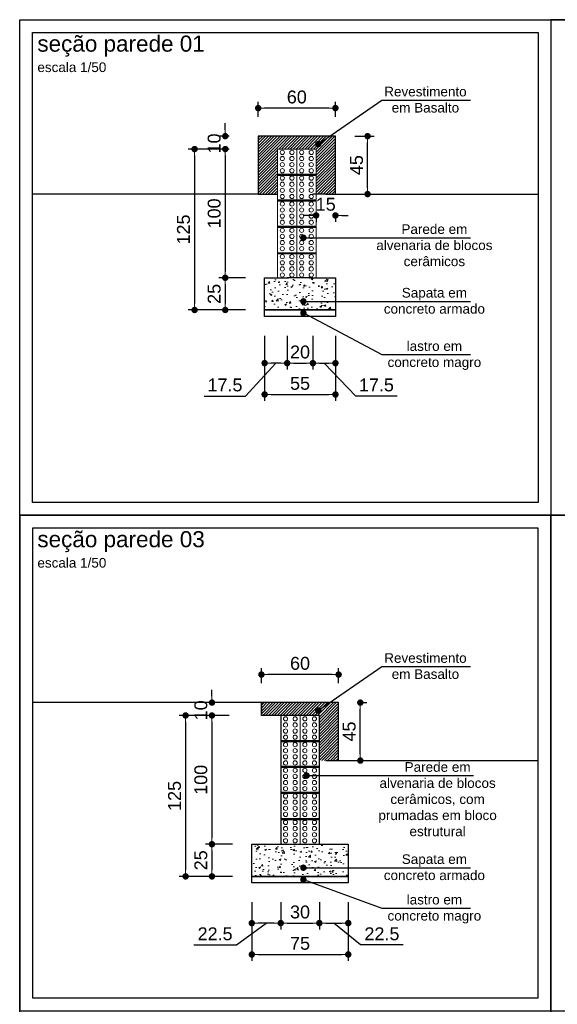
# Model space of a CAD drawing. Header units: millimetres. Extents: x 83 to 471, y -739 to 93.
# Tile 136 of 185: x 195.21 to 203.57, y -212.7 to -197.4. Entities that reach past the tile are written whole.
import ezdxf

# ---------------------------------------------------------------- set-up
doc = ezdxf.new("R2010")
doc.units = ezdxf.units.MM
for name, color, linetype, lineweight in [('.', 7, 'Continuous', 5), ('__MAGNUS.Cota', 30, 'Continuous', 9), ('CORTE_COTAS_DAS_PLANTAS', 7, 'Continuous', 9), ('COTAS', 250, 'Continuous', 5)]:
    doc.layers.add(name, color=color, linetype=linetype, lineweight=lineweight)
doc.styles.add('Arial', font='arial.ttf')
doc.dimstyles.new('Copy of UM_50.000000', dxfattribs={"dimtxt": 0.2, "dimasz": 0.1, "dimexe": 0.1, "dimexo": 0.3, "dimgap": 0.07, "dimtad": 1, "dimdec": 0, "dimlfac": 50, "dimzin": 0, "dimdsep": 46, "dimtxsty": 'Arial', "dimblk": 'DOT', "dimcen": 0.09, "dimdle": 0.1, "dimclrd": 30, "dimclre": 30, "dimclrt": 7, "dimadec": 1, "dimazin": 2, "dimtfac": 1, "dimtdec": 0, "dimtofl": 0, "dimtmove": 0, "dimatfit": 3, "dimldrblk": 'DOT', "dimfxl": 1, "dimtolj": 1, "dimarcsym": 0})

# ---------------------------------------------------------------- blocks, each defined once
blk = doc.blocks.new('_DOT')
at = {"layer": '__MAGNUS.Cota', "linetype": 'ByBlock'}
blk.add_line((-0.5, 0), (-1, 0), dxfattribs=at)
at = {"layer": '__MAGNUS.Cota', "linetype": 'ByBlock', "const_width": 0.5}
blk.add_lwpolyline([(-0.25, 0, 1), (0.25, 0, 1)], format="xyb", close=True, dxfattribs=at)
blk = doc.blocks.new('*D5099')
at = {"layer": 'COTAS', "color": 30, "lineweight": -2}
for p, q in [((3.707, -1.937), (3.707, -1.701)), ((4.807, -1.801), (3.807, -1.801)), ((4.907, -1.937), (4.907, -1.701))]:
    blk.add_line(p, q, dxfattribs=at)
at = {"layer": 'Defpoints', "color": 0}
for p in [(3.707, -1.801), (3.707, -2.237), (4.907, -2.237)]:
    blk.add_point(p, dxfattribs=at)
at = {"layer": 'COTAS', "color": 30, "linetype": 'ByBlock', "lineweight": -2, "xscale": 0.1, "yscale": 0.1, "zscale": 0.1, "rotation": 180}
blk.add_blockref('_DOT', (3.707, -1.801), dxfattribs=at)
at = {"layer": 'COTAS', "color": 30, "linetype": 'ByBlock', "lineweight": -2, "xscale": 0.1, "yscale": 0.1, "zscale": 0.1}
blk.add_blockref('_DOT', (4.907, -1.801), dxfattribs=at)
at = {"layer": 'COTAS', "color": 7, "insert": (4.307, -1.629), "char_height": 0.2, "attachment_point": 5, "style": 'Arial'}
blk.add_mtext('\\A1;60', dxfattribs=at)
blk = doc.blocks.new('*D5100')
at = {"layer": 'COTAS', "color": 30, "lineweight": -2}
for p, q in [((5.207, -2.237), (5.507, -2.237)), ((5.407, -3.037), (5.407, -2.337)), ((5.207, -3.137), (5.507, -3.137))]:
    blk.add_line(p, q, dxfattribs=at)
at = {"layer": 'Defpoints', "color": 0}
for p in [(4.907, -2.237), (5.407, -2.237), (4.907, -3.137)]:
    blk.add_point(p, dxfattribs=at)
at = {"layer": 'COTAS', "color": 30, "linetype": 'ByBlock', "lineweight": -2, "xscale": 0.1, "yscale": 0.1, "zscale": 0.1}
for p, rotation in [((5.407, -2.237), 90), ((5.407, -3.137), 270)]:
    blk.add_blockref('_DOT', p, dxfattribs=dict(at, rotation=rotation))
at = {"layer": 'COTAS', "color": 7, "insert": (5.236, -2.687), "char_height": 0.2, "attachment_point": 5, "rotation": 90, "style": 'Arial'}
blk.add_mtext('\\A1;45', dxfattribs=at)
blk = doc.blocks.new('*D5101')
at = {"layer": 'COTAS', "color": 30, "lineweight": -2}
for p, q in [((4.507, -3.468), (4.407, -3.468)), ((4.607, -3.437), (4.607, -3.568)), ((4.907, -3.437), (4.907, -3.568)), ((5.007, -3.468), (5.107, -3.468))]:
    blk.add_line(p, q, dxfattribs=at)
at = {"layer": 'Defpoints', "color": 0}
for p in [(4.607, -3.137), (4.907, -3.137), (4.907, -3.468)]:
    blk.add_point(p, dxfattribs=at)
at = {"layer": 'COTAS', "color": 30, "linetype": 'ByBlock', "lineweight": -2, "xscale": 0.1, "yscale": 0.1, "zscale": 0.1}
blk.add_blockref('_DOT', (4.607, -3.468), dxfattribs=at)
at = {"layer": 'COTAS', "color": 30, "linetype": 'ByBlock', "lineweight": -2, "xscale": 0.1, "yscale": 0.1, "zscale": 0.1, "rotation": 180}
blk.add_blockref('_DOT', (4.907, -3.468), dxfattribs=at)
at = {"layer": 'COTAS', "color": 7, "insert": (4.756, -3.296), "char_height": 0.2, "attachment_point": 5, "style": 'Arial'}
blk.add_mtext('\\A1;15', dxfattribs=at)
blk = doc.blocks.new('*D5111')
at = {"layer": 'COTAS', "color": 30, "lineweight": -2}
for p, q in [((3.807, -5.337), (3.807, -6.35)), ((4.907, -5.337), (4.907, -6.35)), ((3.907, -6.25), (4.807, -6.25))]:
    blk.add_line(p, q, dxfattribs=at)
at = {"layer": 'Defpoints', "color": 0}
for p in [(3.807, -5.037), (4.907, -5.037), (4.907, -6.25)]:
    blk.add_point(p, dxfattribs=at)
at = {"layer": 'COTAS', "color": 30, "linetype": 'ByBlock', "lineweight": -2, "xscale": 0.1, "yscale": 0.1, "zscale": 0.1, "rotation": 180}
blk.add_blockref('_DOT', (3.807, -6.25), dxfattribs=at)
at = {"layer": 'COTAS', "color": 30, "linetype": 'ByBlock', "lineweight": -2, "xscale": 0.1, "yscale": 0.1, "zscale": 0.1}
blk.add_blockref('_DOT', (4.907, -6.25), dxfattribs=at)
at = {"layer": 'COTAS', "color": 7, "insert": (4.357, -6.078), "char_height": 0.2, "attachment_point": 5, "style": 'Arial'}
blk.add_mtext('\\A1;55', dxfattribs=at)
blk = doc.blocks.new('*D5116')
at = {"layer": 'COTAS', "color": 30, "lineweight": -2}
for p, q in [((4.157, -5.337), (4.157, -5.863)), ((4.557, -5.337), (4.557, -5.863)), ((4.257, -5.763), (4.457, -5.763))]:
    blk.add_line(p, q, dxfattribs=at)
at = {"layer": 'Defpoints', "color": 0}
for p in [(4.157, -5.037), (4.557, -5.037), (4.557, -5.763)]:
    blk.add_point(p, dxfattribs=at)
at = {"layer": 'COTAS', "color": 30, "linetype": 'ByBlock', "lineweight": -2, "xscale": 0.1, "yscale": 0.1, "zscale": 0.1, "rotation": 180}
blk.add_blockref('_DOT', (4.157, -5.763), dxfattribs=at)
at = {"layer": 'COTAS', "color": 30, "linetype": 'ByBlock', "lineweight": -2, "xscale": 0.1, "yscale": 0.1, "zscale": 0.1}
blk.add_blockref('_DOT', (4.557, -5.763), dxfattribs=at)
at = {"layer": 'COTAS', "color": 7, "insert": (4.357, -5.591), "char_height": 0.2, "attachment_point": 5, "style": 'Arial'}
blk.add_mtext('\\A1;20', dxfattribs=at)
blk = doc.blocks.new('*D5106')
at = {"layer": 'COTAS', "color": 30, "lineweight": -2}
for p, q in [((3.257, -2.437), (3.095, -2.437)), ((3.195, -2.537), (3.195, -4.337)), ((3.507, -4.437), (3.095, -4.437))]:
    blk.add_line(p, q, dxfattribs=at)
at = {"layer": 'Defpoints', "color": 0}
for p in [(3.557, -2.437), (3.195, -4.437), (3.807, -4.437)]:
    blk.add_point(p, dxfattribs=at)
at = {"layer": 'COTAS', "color": 30, "linetype": 'ByBlock', "lineweight": -2, "xscale": 0.1, "yscale": 0.1, "zscale": 0.1}
for p, rotation in [((3.195, -2.437), 90), ((3.195, -4.437), 270)]:
    blk.add_blockref('_DOT', p, dxfattribs=dict(at, rotation=rotation))
at = {"layer": 'COTAS', "color": 7, "insert": (3.023, -3.437), "char_height": 0.2, "attachment_point": 5, "rotation": 90, "style": 'Arial'}
blk.add_mtext('\\A1;100', dxfattribs=at)
blk = doc.blocks.new('*D5115')
at = {"layer": 'COTAS', "color": 30, "lineweight": -2}
for p, q in [((3.195, -2.137), (3.195, -2.037)), ((3.257, -2.237), (3.095, -2.237)), ((3.257, -2.437), (3.095, -2.437)), ((3.195, -2.537), (3.195, -2.637))]:
    blk.add_line(p, q, dxfattribs=at)
at = {"layer": 'Defpoints', "color": 0}
for p in [(3.557, -2.237), (3.195, -2.437), (3.557, -2.437)]:
    blk.add_point(p, dxfattribs=at)
at = {"layer": 'COTAS', "color": 30, "linetype": 'ByBlock', "lineweight": -2, "xscale": 0.1, "yscale": 0.1, "zscale": 0.1}
for p, rotation in [((3.195, -2.237), 270), ((3.195, -2.437), 90)]:
    blk.add_blockref('_DOT', p, dxfattribs=dict(at, rotation=rotation))
at = {"layer": 'COTAS', "color": 7, "insert": (3.023, -2.35), "char_height": 0.2, "attachment_point": 5, "rotation": 90, "style": 'Arial'}
blk.add_mtext('\\A1;10', dxfattribs=at)
blk = doc.blocks.new('*D5112')
at = {"layer": 'COTAS', "color": 30, "lineweight": -2}
for p, q in [((3.507, -4.437), (3.095, -4.437)), ((3.195, -4.537), (3.195, -4.837)), ((3.507, -4.937), (3.095, -4.937))]:
    blk.add_line(p, q, dxfattribs=at)
at = {"layer": 'Defpoints', "color": 0}
for p in [(3.807, -4.437), (3.195, -4.937), (3.807, -4.937)]:
    blk.add_point(p, dxfattribs=at)
at = {"layer": 'COTAS', "color": 30, "linetype": 'ByBlock', "lineweight": -2, "xscale": 0.1, "yscale": 0.1, "zscale": 0.1}
for p, rotation in [((3.195, -4.437), 90), ((3.195, -4.937), 270)]:
    blk.add_blockref('_DOT', p, dxfattribs=dict(at, rotation=rotation))
at = {"layer": 'COTAS', "color": 7, "insert": (3.023, -4.687), "char_height": 0.2, "attachment_point": 5, "rotation": 90, "style": 'Arial'}
blk.add_mtext('\\A1;25', dxfattribs=at)
blk = doc.blocks.new('*D5117')
at = {"layer": 'COTAS', "color": 30, "lineweight": -2}
for p, q in [((3.257, -2.437), (2.618, -2.437)), ((2.718, -2.537), (2.718, -4.837)), ((3.507, -4.937), (2.618, -4.937))]:
    blk.add_line(p, q, dxfattribs=at)
at = {"layer": 'Defpoints', "color": 0}
for p in [(3.557, -2.437), (2.718, -4.937), (3.807, -4.937)]:
    blk.add_point(p, dxfattribs=at)
at = {"layer": 'COTAS', "color": 30, "linetype": 'ByBlock', "lineweight": -2, "xscale": 0.1, "yscale": 0.1, "zscale": 0.1}
for p, rotation in [((2.718, -2.437), 90), ((2.718, -4.937), 270)]:
    blk.add_blockref('_DOT', p, dxfattribs=dict(at, rotation=rotation))
at = {"layer": 'COTAS', "color": 7, "insert": (2.546, -3.687), "char_height": 0.2, "attachment_point": 5, "rotation": 90, "style": 'Arial'}
blk.add_mtext('\\A1;125', dxfattribs=at)
blk = doc.blocks.new('*D5125')
at = {"layer": 'COTAS', "color": 30, "lineweight": -2}
for p, q in [((3.757, -10.737), (3.757, -10.501)), ((4.957, -10.737), (4.957, -10.501)), ((4.857, -10.601), (3.857, -10.601))]:
    blk.add_line(p, q, dxfattribs=at)
at = {"layer": 'Defpoints', "color": 0}
for p in [(3.757, -10.601), (3.757, -11.037), (4.957, -11.037)]:
    blk.add_point(p, dxfattribs=at)
at = {"layer": 'COTAS', "color": 30, "linetype": 'ByBlock', "lineweight": -2, "xscale": 0.1, "yscale": 0.1, "zscale": 0.1, "rotation": 180}
blk.add_blockref('_DOT', (3.757, -10.601), dxfattribs=at)
at = {"layer": 'COTAS', "color": 30, "linetype": 'ByBlock', "lineweight": -2, "xscale": 0.1, "yscale": 0.1, "zscale": 0.1}
blk.add_blockref('_DOT', (4.957, -10.601), dxfattribs=at)
at = {"layer": 'COTAS', "color": 7, "insert": (4.357, -10.428), "char_height": 0.2, "attachment_point": 5, "style": 'Arial'}
blk.add_mtext('\\A1;60', dxfattribs=at)
blk = doc.blocks.new('*D5121')
at = {"layer": 'COTAS', "color": 30, "lineweight": -2}
for p, q in [((3.607, -14.137), (3.607, -15.05)), ((5.107, -14.137), (5.107, -15.05)), ((3.707, -14.95), (5.007, -14.95))]:
    blk.add_line(p, q, dxfattribs=at)
at = {"layer": 'Defpoints', "color": 0}
for p in [(3.607, -13.837), (5.107, -13.837), (5.107, -14.95)]:
    blk.add_point(p, dxfattribs=at)
at = {"layer": 'COTAS', "color": 30, "linetype": 'ByBlock', "lineweight": -2, "xscale": 0.1, "yscale": 0.1, "zscale": 0.1, "rotation": 180}
blk.add_blockref('_DOT', (3.607, -14.95), dxfattribs=at)
at = {"layer": 'COTAS', "color": 30, "linetype": 'ByBlock', "lineweight": -2, "xscale": 0.1, "yscale": 0.1, "zscale": 0.1}
blk.add_blockref('_DOT', (5.107, -14.95), dxfattribs=at)
at = {"layer": 'COTAS', "color": 7, "insert": (4.357, -14.778), "char_height": 0.2, "attachment_point": 5, "style": 'Arial'}
blk.add_mtext('\\A1;75', dxfattribs=at)
blk = doc.blocks.new('*D5123')
at = {"layer": 'COTAS', "color": 30, "lineweight": -2}
for p, q in [((2.988, -10.937), (2.988, -10.837)), ((3.257, -11.037), (2.888, -11.037)), ((3.257, -11.237), (2.888, -11.237)), ((2.988, -11.337), (2.988, -11.437))]:
    blk.add_line(p, q, dxfattribs=at)
at = {"layer": 'Defpoints', "color": 0}
for p in [(3.557, -11.037), (2.988, -11.237), (3.557, -11.237)]:
    blk.add_point(p, dxfattribs=at)
at = {"layer": 'COTAS', "color": 30, "linetype": 'ByBlock', "lineweight": -2, "xscale": 0.1, "yscale": 0.1, "zscale": 0.1}
for p, rotation in [((2.988, -11.037), 270), ((2.988, -11.237), 90)]:
    blk.add_blockref('_DOT', p, dxfattribs=dict(at, rotation=rotation))
at = {"layer": 'COTAS', "color": 7, "insert": (2.816, -11.157), "char_height": 0.2, "attachment_point": 5, "rotation": 90, "style": 'Arial'}
blk.add_mtext('\\A1;10', dxfattribs=at)
blk = doc.blocks.new('*D5122')
at = {"layer": 'COTAS', "color": 30, "lineweight": -2}
for p, q in [((5.257, -11.037), (5.394, -11.037)), ((5.294, -11.837), (5.294, -11.137)), ((5.257, -11.937), (5.394, -11.937))]:
    blk.add_line(p, q, dxfattribs=at)
at = {"layer": 'Defpoints', "color": 0}
for p in [(4.957, -11.037), (5.294, -11.037), (4.957, -11.937)]:
    blk.add_point(p, dxfattribs=at)
at = {"layer": 'COTAS', "color": 30, "linetype": 'ByBlock', "lineweight": -2, "xscale": 0.1, "yscale": 0.1, "zscale": 0.1}
for p, rotation in [((5.294, -11.037), 90), ((5.294, -11.937), 270)]:
    blk.add_blockref('_DOT', p, dxfattribs=dict(at, rotation=rotation))
at = {"layer": 'COTAS', "color": 7, "insert": (5.122, -11.487), "char_height": 0.2, "attachment_point": 5, "rotation": 90, "style": 'Arial'}
blk.add_mtext('\\A1;45', dxfattribs=at)
blk = doc.blocks.new('*D5124')
at = {"layer": 'COTAS', "color": 30, "lineweight": -2}
for p, q in [((4.057, -14.137), (4.057, -14.563)), ((4.657, -14.137), (4.657, -14.563)), ((4.157, -14.463), (4.557, -14.463))]:
    blk.add_line(p, q, dxfattribs=at)
at = {"layer": 'Defpoints', "color": 0}
for p in [(4.057, -13.837), (4.657, -13.837), (4.657, -14.463)]:
    blk.add_point(p, dxfattribs=at)
at = {"layer": 'COTAS', "color": 30, "linetype": 'ByBlock', "lineweight": -2, "xscale": 0.1, "yscale": 0.1, "zscale": 0.1, "rotation": 180}
blk.add_blockref('_DOT', (4.057, -14.463), dxfattribs=at)
at = {"layer": 'COTAS', "color": 30, "linetype": 'ByBlock', "lineweight": -2, "xscale": 0.1, "yscale": 0.1, "zscale": 0.1}
blk.add_blockref('_DOT', (4.657, -14.463), dxfattribs=at)
at = {"layer": 'COTAS', "color": 7, "insert": (4.357, -14.291), "char_height": 0.2, "attachment_point": 5, "style": 'Arial'}
blk.add_mtext('\\A1;30', dxfattribs=at)
blk = doc.blocks.new('*D5127')
at = {"layer": 'COTAS', "color": 30, "lineweight": -2}
for p, q in [((3.257, -11.237), (2.888, -11.237)), ((2.988, -11.337), (2.988, -13.137)), ((3.307, -13.237), (2.888, -13.237))]:
    blk.add_line(p, q, dxfattribs=at)
at = {"layer": 'Defpoints', "color": 0}
for p in [(3.557, -11.237), (2.988, -13.237), (3.607, -13.237)]:
    blk.add_point(p, dxfattribs=at)
at = {"layer": 'COTAS', "color": 30, "linetype": 'ByBlock', "lineweight": -2, "xscale": 0.1, "yscale": 0.1, "zscale": 0.1}
for p, rotation in [((2.988, -11.237), 90), ((2.988, -13.237), 270)]:
    blk.add_blockref('_DOT', p, dxfattribs=dict(at, rotation=rotation))
at = {"layer": 'COTAS', "color": 7, "insert": (2.816, -12.237), "char_height": 0.2, "attachment_point": 5, "rotation": 90, "style": 'Arial'}
blk.add_mtext('\\A1;100', dxfattribs=at)
blk = doc.blocks.new('*D5128')
at = {"layer": 'COTAS', "color": 30, "lineweight": -2}
for p, q in [((3.307, -13.237), (2.888, -13.237)), ((2.988, -13.337), (2.988, -13.637)), ((3.307, -13.737), (2.888, -13.737))]:
    blk.add_line(p, q, dxfattribs=at)
at = {"layer": 'Defpoints', "color": 0}
for p in [(3.607, -13.237), (2.988, -13.737), (3.607, -13.737)]:
    blk.add_point(p, dxfattribs=at)
at = {"layer": 'COTAS', "color": 30, "linetype": 'ByBlock', "lineweight": -2, "xscale": 0.1, "yscale": 0.1, "zscale": 0.1}
for p, rotation in [((2.988, -13.237), 90), ((2.988, -13.737), 270)]:
    blk.add_blockref('_DOT', p, dxfattribs=dict(at, rotation=rotation))
at = {"layer": 'COTAS', "color": 7, "insert": (2.816, -13.487), "char_height": 0.2, "attachment_point": 5, "rotation": 90, "style": 'Arial'}
blk.add_mtext('\\A1;25', dxfattribs=at)
blk = doc.blocks.new('*D5126')
at = {"layer": 'COTAS', "color": 30, "lineweight": -2}
for p, q in [((3.257, -11.237), (2.479, -11.237)), ((2.579, -11.337), (2.579, -13.637)), ((3.307, -13.737), (2.479, -13.737))]:
    blk.add_line(p, q, dxfattribs=at)
at = {"layer": 'Defpoints', "color": 0}
for p in [(3.557, -11.237), (2.579, -13.737), (3.607, -13.737)]:
    blk.add_point(p, dxfattribs=at)
at = {"layer": 'COTAS', "color": 30, "linetype": 'ByBlock', "lineweight": -2, "xscale": 0.1, "yscale": 0.1, "zscale": 0.1}
for p, rotation in [((2.579, -11.237), 90), ((2.579, -13.737), 270)]:
    blk.add_blockref('_DOT', p, dxfattribs=dict(at, rotation=rotation))
at = {"layer": 'COTAS', "color": 7, "insert": (2.407, -12.487), "char_height": 0.2, "attachment_point": 5, "rotation": 90, "style": 'Arial'}
blk.add_mtext('\\A1;125', dxfattribs=at)
blk = doc.blocks.new('*D5129')
at = {"layer": 'COTAS', "color": 30, "lineweight": -2}
for p, q in [((3.807, -5.337), (3.807, -5.863)), ((4.157, -5.337), (4.157, -5.863)), ((3.511, -6.275), (3.982, -5.763)), ((4.057, -5.763), (3.907, -5.763)), ((2.869, -6.275), (3.511, -6.275))]:
    blk.add_line(p, q, dxfattribs=at)
at = {"layer": 'Defpoints', "color": 0}
for p in [(3.807, -5.037), (4.157, -5.037), (3.807, -5.763)]:
    blk.add_point(p, dxfattribs=at)
at = {"layer": 'COTAS', "color": 30, "linetype": 'ByBlock', "lineweight": -2, "xscale": 0.1, "yscale": 0.1, "zscale": 0.1, "rotation": 180}
blk.add_blockref('_DOT', (3.807, -5.763), dxfattribs=at)
at = {"layer": 'COTAS', "color": 30, "linetype": 'ByBlock', "lineweight": -2, "xscale": 0.1, "yscale": 0.1, "zscale": 0.1}
blk.add_blockref('_DOT', (4.157, -5.763), dxfattribs=at)
at = {"layer": 'COTAS', "color": 7, "insert": (3.19, -6.103), "char_height": 0.2, "attachment_point": 5, "style": 'Arial'}
blk.add_mtext('\\A1;\\A1;17.5', dxfattribs=at)
blk = doc.blocks.new('*D5130')
at = {"layer": 'COTAS', "color": 30, "lineweight": -2}
for p, q in [((4.557, -5.337), (4.557, -5.863)), ((4.907, -5.337), (4.907, -5.863)), ((4.657, -5.763), (4.807, -5.763)), ((5.223, -6.275), (4.732, -5.763)), ((5.866, -6.275), (5.223, -6.275))]:
    blk.add_line(p, q, dxfattribs=at)
at = {"layer": 'Defpoints', "color": 0}
for p in [(4.557, -5.037), (4.907, -5.037), (4.907, -5.763)]:
    blk.add_point(p, dxfattribs=at)
at = {"layer": 'COTAS', "color": 30, "linetype": 'ByBlock', "lineweight": -2, "xscale": 0.1, "yscale": 0.1, "zscale": 0.1, "rotation": 180}
blk.add_blockref('_DOT', (4.557, -5.763), dxfattribs=at)
at = {"layer": 'COTAS', "color": 30, "linetype": 'ByBlock', "lineweight": -2, "xscale": 0.1, "yscale": 0.1, "zscale": 0.1}
blk.add_blockref('_DOT', (4.907, -5.763), dxfattribs=at)
at = {"layer": 'COTAS', "color": 7, "insert": (5.544, -6.103), "char_height": 0.2, "attachment_point": 5, "style": 'Arial'}
blk.add_mtext('\\A1;\\A1;17.5', dxfattribs=at)
blk = doc.blocks.new('*D5131')
at = {"layer": 'COTAS', "color": 30, "lineweight": -2}
for p, q in [((3.607, -14.137), (3.607, -14.563)), ((4.057, -14.137), (4.057, -14.563)), ((3.37, -14.802), (3.832, -14.463)), ((3.957, -14.463), (3.707, -14.463)), ((2.705, -14.802), (3.37, -14.802))]:
    blk.add_line(p, q, dxfattribs=at)
at = {"layer": 'Defpoints', "color": 0}
for p in [(3.607, -13.837), (4.057, -13.837), (3.607, -14.463)]:
    blk.add_point(p, dxfattribs=at)
at = {"layer": 'COTAS', "color": 30, "linetype": 'ByBlock', "lineweight": -2, "xscale": 0.1, "yscale": 0.1, "zscale": 0.1, "rotation": 180}
blk.add_blockref('_DOT', (3.607, -14.463), dxfattribs=at)
at = {"layer": 'COTAS', "color": 30, "linetype": 'ByBlock', "lineweight": -2, "xscale": 0.1, "yscale": 0.1, "zscale": 0.1}
blk.add_blockref('_DOT', (4.057, -14.463), dxfattribs=at)
at = {"layer": 'COTAS', "color": 7, "insert": (3.037, -14.63), "char_height": 0.2, "attachment_point": 5, "style": 'Arial'}
blk.add_mtext('\\A1;\\A1;22.5', dxfattribs=at)
blk = doc.blocks.new('*D5132')
at = {"layer": 'COTAS', "color": 30, "lineweight": -2}
for p, q in [((4.657, -14.137), (4.657, -14.563)), ((5.107, -14.137), (5.107, -14.563)), ((4.757, -14.463), (5.007, -14.463)), ((5.297, -14.802), (4.882, -14.463)), ((5.962, -14.802), (5.297, -14.802))]:
    blk.add_line(p, q, dxfattribs=at)
at = {"layer": 'Defpoints', "color": 0}
for p in [(4.657, -13.837), (5.107, -13.837), (5.107, -14.463)]:
    blk.add_point(p, dxfattribs=at)
at = {"layer": 'COTAS', "color": 30, "linetype": 'ByBlock', "lineweight": -2, "xscale": 0.1, "yscale": 0.1, "zscale": 0.1, "rotation": 180}
blk.add_blockref('_DOT', (4.657, -14.463), dxfattribs=at)
at = {"layer": 'COTAS', "color": 30, "linetype": 'ByBlock', "lineweight": -2, "xscale": 0.1, "yscale": 0.1, "zscale": 0.1}
blk.add_blockref('_DOT', (5.107, -14.463), dxfattribs=at)
at = {"layer": 'COTAS', "color": 7, "insert": (5.63, -14.63), "char_height": 0.2, "attachment_point": 5, "style": 'Arial'}
blk.add_mtext('\\A1;\\A1;22.5', dxfattribs=at)
blk = doc.blocks.new('seções')
at = {"layer": '.', "lineweight": 0}
h = blk.add_hatch(dxfattribs=at)
h.set_pattern_fill('ANSI31', color=256, scale=0.01)
h.set_pattern_definition([(45, (-194.237895, -65.206613), (-0.0224506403, 0.0224506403), [])])
h.paths.add_polyline_path([(4.607, -2.437), (4.607, -3.137), (4.907, -3.137), (4.907, -2.237), (3.707, -2.237), (3.707, -3.137), (4.007, -3.137), (4.007, -2.437), (4.607, -2.437)], is_closed=False)
h = blk.add_hatch(dxfattribs=at)
h.set_pattern_fill('AR-CONC', color=256, scale=0.0015)
h.set_pattern_definition([(50, (-195.2149, -65.20661), (0.273277, -0.02390863), [0.028575, -0.314325]), (355, (-195.2149, -65.2066), (-0.05286513, 0.28658527), [0.02286, -0.25146088]), (100.45144, (-195.19213, -65.2086), (0.22041187, 0.26267663), [0.024285, -0.26713537]), (46.1842, (-195.2149, -65.1304), (0.40661856, -0.0630635), [0.0428625, -0.4714875]), (96.63556, (-195.181, -65.13567), (0.3561062, 0.3711392), [0.0364275, -0.4007034]), (351.18415, (-195.2149, -65.1304), (0.3561062, 0.3711392), [0.03428995, -0.3771896]), (21, (-195.1768, -65.14946), (0.22742159, -0.1533978), [0.028575, -0.314325]), (326, (-195.1768, -65.14946), (0.09270304, 0.27628195), [0.02286, -0.25146]), (71.45144, (-195.15785, -65.16225), (0.32012463, 0.12288415), [0.024285, -0.2671349]), (37.5, (-195.2149, -65.20661), (0.004632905, 0.12683256), [0, -0.248412, 0, -0.25527, 0, -0.2524125]), (7.5, (-195.2149, -65.20661), (0.10022949, 0.15027086), [0, -0.145542, 0, -0.242697, 0, -0.0962025]), (327.5, (-195.29986, -65.20661), (0.203385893, -0.008593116), [0, -0.09525, 0, -0.29718, 0, -0.394335]), (317.5, (-195.33796, -65.20661), (0.22219377, 0.03813974), [0, -0.123825, 0, -0.197358, 0, -0.280035])])
h.paths.add_polyline_path([(3.807, -4.937), (4.907, -4.937), (4.907, -4.437), (3.807, -4.437), (3.807, -4.88)], is_closed=False)
h = blk.add_hatch(dxfattribs=at)
h.set_pattern_fill('ANSI31', color=256, scale=0.01)
h.set_pattern_definition([(45, (-195.0149, -66.094604), (-0.0224506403, 0.0224506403), [])])
h.paths.add_polyline_path([(4.657, -11.237), (4.657, -11.937), (4.957, -11.937), (4.957, -11.037), (3.757, -11.037), (3.757, -11.237), (4.057, -11.237), (4.657, -11.237)], is_closed=False)
h = blk.add_hatch(dxfattribs=at)
h.set_pattern_fill('AR-CONC', color=256, scale=0.0015)
h.set_pattern_definition([(50, (-195.2149, -66.0946), (0.273277, -0.02390863), [0.028575, -0.314325]), (355, (-195.2149, -66.0946), (-0.05286513, 0.28658527), [0.02286, -0.25146088]), (100.45144, (-195.19213, -66.0966), (0.22041187, 0.26267663), [0.024285, -0.26713537]), (46.1842, (-195.2149, -66.0184), (0.40661856, -0.0630635), [0.0428625, -0.4714875]), (96.63556, (-195.181, -66.02366), (0.3561062, 0.3711392), [0.0364275, -0.4007034]), (351.18415, (-195.2149, -66.0184), (0.3561062, 0.3711392), [0.03428995, -0.3771896]), (21, (-195.1768, -66.03745), (0.22742159, -0.1533978), [0.028575, -0.314325]), (326, (-195.1768, -66.03745), (0.09270304, 0.27628195), [0.02286, -0.25146]), (71.45144, (-195.15785, -66.05024), (0.32012463, 0.12288415), [0.024285, -0.2671349]), (37.5, (-195.2149, -66.0946), (0.004632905, 0.12683256), [0, -0.248412, 0, -0.25527, 0, -0.2524125]), (7.5, (-195.2149, -66.0946), (0.10022949, 0.15027086), [0, -0.145542, 0, -0.242697, 0, -0.0962025]), (327.5, (-195.29986, -66.0946), (0.203385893, -0.008593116), [0, -0.09525, 0, -0.29718, 0, -0.394335]), (317.5, (-195.33796, -66.0946), (0.22219377, 0.03813974), [0, -0.123825, 0, -0.197358, 0, -0.280035])])
h.paths.add_polyline_path([(3.607, -13.737), (5.107, -13.737), (5.107, -13.237), (3.607, -13.237), (3.607, -13.654)], is_closed=False)
for p, q in [((8.256, -0.427), (8.256, -23.523)), ((3.707, -3.137), (0.2, -3.137)), ((3.707, -3.137), (4.007, -3.137)), ((4.757, -3.137), (4.557, -3.137)), ((4.757, -3.137), (8.056, -3.137)), ((3.807, -4.937), (3.807, -4.437)), ((3.807, -4.437), (4.157, -4.437)), ((4.557, -4.437), (4.157, -4.437)), ((4.557, -4.437), (4.907, -4.437)), ((4.907, -4.437), (4.907, -4.937)), ((4.907, -4.937), (3.807, -4.937)), ((0, -8.126), (16.511, -8.126)), ((3.757, -11.037), (0.2, -11.037)), ((3.757, -11.237), (3.757, -11.037)), ((4.057, -11.237), (3.757, -11.237)), ((4.757, -11.937), (8.056, -11.937)), ((3.607, -13.237), (5.107, -13.237)), ((3.607, -13.737), (3.607, -13.237)), ((4.057, -13.237), (4.657, -13.237)), ((4.157, -13.237), (4.557, -13.237)), ((5.107, -13.237), (5.107, -13.737)), ((5.107, -13.737), (3.607, -13.737))]:
    blk.add_line(p, q)
at = {"lineweight": 5}
for p, q in [((4.307, -2.437), (4.007, -2.437)), ((4.607, -2.437), (4.307, -2.437)), ((4.307, -2.827), (4.007, -2.827)), ((4.307, -2.837), (4.007, -2.837)), ((4.307, -2.847), (4.007, -2.847)), ((4.607, -2.827), (4.307, -2.827)), ((4.607, -2.837), (4.307, -2.837)), ((4.607, -2.847), (4.307, -2.847)), ((4.307, -3.227), (4.007, -3.227)), ((4.307, -3.237), (4.007, -3.237)), ((4.307, -3.247), (4.007, -3.247)), ((4.607, -3.227), (4.307, -3.227)), ((4.607, -3.237), (4.307, -3.237)), ((4.607, -3.247), (4.307, -3.247)), ((4.307, -3.637), (4.007, -3.637)), ((4.307, -3.637), (4.007, -3.637)), ((4.307, -3.647), (4.007, -3.647)), ((4.307, -3.657), (4.007, -3.657)), ((4.607, -3.637), (4.307, -3.637)), ((4.607, -3.637), (4.307, -3.637)), ((4.607, -3.647), (4.307, -3.647)), ((4.607, -3.657), (4.307, -3.657)), ((4.307, -4.047), (4.007, -4.047)), ((4.307, -4.047), (4.007, -4.047)), ((4.307, -4.057), (4.007, -4.057)), ((4.307, -4.067), (4.007, -4.067)), ((4.607, -4.047), (4.307, -4.047)), ((4.607, -4.047), (4.307, -4.047)), ((4.607, -4.057), (4.307, -4.057)), ((4.607, -4.067), (4.307, -4.067)), ((4.357, -11.237), (4.057, -11.237)), ((4.657, -11.237), (4.357, -11.237)), ((4.357, -11.627), (4.057, -11.627)), ((4.357, -11.637), (4.057, -11.637)), ((4.357, -11.647), (4.057, -11.647)), ((4.657, -11.627), (4.357, -11.627)), ((4.657, -11.637), (4.357, -11.637)), ((4.657, -11.647), (4.357, -11.647)), ((4.357, -12.027), (4.057, -12.027)), ((4.357, -12.037), (4.057, -12.037)), ((4.357, -12.047), (4.057, -12.047)), ((4.657, -12.027), (4.357, -12.027)), ((4.657, -12.037), (4.357, -12.037)), ((4.657, -12.047), (4.357, -12.047)), ((4.357, -12.427), (4.057, -12.427)), ((4.357, -12.437), (4.057, -12.437)), ((4.357, -12.437), (4.057, -12.437)), ((4.357, -12.437), (4.057, -12.437)), ((4.357, -12.447), (4.057, -12.447)), ((4.657, -12.427), (4.357, -12.427)), ((4.657, -12.437), (4.357, -12.437)), ((4.657, -12.437), (4.357, -12.437)), ((4.657, -12.437), (4.357, -12.437)), ((4.657, -12.447), (4.357, -12.447)), ((4.357, -12.837), (4.057, -12.837)), ((4.357, -12.837), (4.057, -12.837)), ((4.357, -12.837), (4.057, -12.837)), ((4.357, -12.847), (4.057, -12.847)), ((4.357, -12.847), (4.057, -12.847)), ((4.357, -12.847), (4.057, -12.847)), ((4.657, -12.837), (4.357, -12.837)), ((4.657, -12.837), (4.357, -12.837)), ((4.657, -12.837), (4.357, -12.837)), ((4.657, -12.847), (4.357, -12.847)), ((4.657, -12.847), (4.357, -12.847)), ((4.657, -12.847), (4.357, -12.847)), ((4.357, -12.857), (4.057, -12.857)), ((4.657, -12.857), (4.357, -12.857))]:
    blk.add_line(p, q, dxfattribs=at)
for points in [[(0, -0.427), (16.511, -0.427), (16.511, -23.523), (0, -23.523)], [(0, -0.427), (8.256, -0.427), (8.256, -8.126), (0, -8.126)], [(8.256, -8.126), (16.511, -8.126), (16.511, -0.427), (8.256, -0.427)], [(0.2, -0.627), (8.056, -0.627), (8.056, -7.926), (0.2, -7.926)], [(3.807, -4.937), (4.907, -4.937), (4.907, -5.037), (3.807, -5.037)], [(8.256, -8.126), (0, -8.126), (0, -15.824), (8.256, -15.824)], [(8.256, -15.824), (16.511, -15.824), (16.511, -8.126), (8.256, -8.126)], [(8.056, -8.326), (0.2, -8.326), (0.2, -15.624), (8.056, -15.624)], [(3.607, -13.737), (5.107, -13.737), (5.107, -13.837), (3.607, -13.837)]]:
    blk.add_lwpolyline(points, close=True)
for points in [[(4.907, -3.137), (4.907, -2.237), (3.707, -2.237), (3.707, -3.137)], [(4.957, -11.937), (4.957, -11.037), (3.757, -11.037), (3.757, -11.237)], [(4.657, -13.237), (4.657, -11.237), (4.057, -11.237), (4.057, -13.237)]]:
    blk.add_lwpolyline(points)
for points in [[(4.307, -2.437), (4.307, -4.437), (4.007, -4.437), (4.007, -2.437)], [(4.607, -2.437), (4.607, -4.437), (4.307, -4.437), (4.307, -2.437)], [(4.357, -11.237), (4.357, -13.237), (4.057, -13.237), (4.057, -11.237)], [(4.657, -11.237), (4.657, -12.437), (4.357, -12.437), (4.357, -11.237)]]:
    blk.add_lwpolyline(points, close=True, dxfattribs=at)
for centre in [(4.082, -2.489), (4.082, -2.584), (4.231, -2.489), (4.231, -2.584), (4.382, -2.489), (4.382, -2.584), (4.531, -2.489), (4.531, -2.584), (4.082, -2.679), (4.082, -2.774), (4.231, -2.679), (4.231, -2.774), (4.382, -2.679), (4.382, -2.774), (4.531, -2.679), (4.531, -2.774), (4.082, -2.889), (4.231, -2.889), (4.382, -2.889), (4.531, -2.889), (4.082, -2.984), (4.082, -3.079), (4.231, -2.984), (4.231, -3.079), (4.382, -2.984), (4.382, -3.079), (4.531, -2.984), (4.531, -3.079), (4.082, -3.174), (4.231, -3.174), (4.382, -3.174), (4.531, -3.174), (4.082, -3.289), (4.082, -3.384), (4.231, -3.289), (4.231, -3.384), (4.382, -3.289), (4.382, -3.384), (4.531, -3.289), (4.531, -3.384), (4.082, -3.479), (4.231, -3.479), (4.382, -3.479), (4.531, -3.479), (4.082, -3.574), (4.082, -3.699), (4.231, -3.574), (4.231, -3.699), (4.382, -3.574), (4.382, -3.699), (4.531, -3.574), (4.531, -3.699), (4.082, -3.794), (4.231, -3.794), (4.382, -3.794), (4.531, -3.794), (4.082, -3.889), (4.082, -3.984), (4.231, -3.889), (4.231, -3.984), (4.382, -3.889), (4.382, -3.984), (4.531, -3.889), (4.531, -3.984), (4.082, -4.109), (4.231, -4.109), (4.382, -4.109), (4.531, -4.109), (4.082, -4.204), (4.082, -4.299), (4.231, -4.204), (4.231, -4.299), (4.382, -4.204), (4.382, -4.299), (4.531, -4.204), (4.531, -4.299), (4.082, -4.394), (4.231, -4.394), (4.382, -4.394), (4.531, -4.394), (4.132, -11.289), (4.281, -11.289), (4.432, -11.289), (4.581, -11.289), (4.132, -11.384), (4.132, -11.479), (4.281, -11.384), (4.281, -11.479), (4.432, -11.384), (4.432, -11.479), (4.581, -11.384), (4.581, -11.479), (4.132, -11.574), (4.281, -11.574), (4.432, -11.574), (4.581, -11.574), (4.132, -11.689), (4.132, -11.784), (4.281, -11.689), (4.281, -11.784), (4.432, -11.689), (4.432, -11.784), (4.581, -11.689), (4.581, -11.784), (4.132, -11.879), (4.281, -11.879), (4.432, -11.879), (4.581, -11.879), (4.132, -11.974), (4.132, -12.089), (4.281, -11.974), (4.281, -12.089), (4.432, -11.974), (4.432, -12.089), (4.581, -11.974), (4.581, -12.089), (4.132, -12.184), (4.281, -12.184), (4.432, -12.184), (4.581, -12.184), (4.132, -12.279), (4.132, -12.374), (4.281, -12.279), (4.281, -12.374), (4.432, -12.279), (4.432, -12.374), (4.581, -12.279), (4.581, -12.374), (4.132, -12.489), (4.281, -12.489), (4.432, -12.489), (4.581, -12.489), (4.132, -12.584), (4.132, -12.679), (4.281, -12.584), (4.281, -12.679), (4.432, -12.584), (4.432, -12.679), (4.581, -12.584), (4.581, -12.679), (4.132, -12.774), (4.281, -12.774), (4.432, -12.774), (4.581, -12.774), (4.132, -12.899), (4.132, -12.994), (4.281, -12.899), (4.281, -12.994), (4.432, -12.899), (4.432, -12.994), (4.581, -12.899), (4.581, -12.994), (4.132, -13.089), (4.132, -13.184), (4.281, -13.089), (4.281, -13.184), (4.432, -13.089), (4.432, -13.184), (4.581, -13.089), (4.581, -13.184)]:
    blk.add_circle(centre, 0.0328, dxfattribs=at)
at = {"color": 7, "char_height": 0.25, "attachment_point": 1, "style": 'Arial'}
for s, insert in [('seção parede 01\\P{\\H0.6x;escala 1/50}', (0.275, -0.674)), ('seção parede 03\\P{\\H0.6x;escala 1/50}', (0.275, -8.373))]:
    blk.add_mtext_dynamic_manual_height_columns(s, width=2.84741, gutter_width=10.682, heights=[0], dxfattribs=dict(at, insert=insert))
at = {"layer": 'CORTE_COTAS_DAS_PLANTAS', "char_height": 0.15, "attachment_point": 2, "style": 'Arial'}
for s, insert, width in [('Revestimento em Basalto', (6.306, -1.469), 1.32882), ('Parede em alvenaria de blocos cerâmicos', (6.445, -3.606), 1.91575), ('Sapata em concreto armado ', (6.445, -4.594), 1.7271), ('lastro em concreto magro', (6.445, -5.423), 1.55062), ('Revestimento em Basalto', (6.306, -10.269), 1.32882), ('Parede em alvenaria de blocos cerâmicos, com prumadas em bloco estrutural', (6.495, -11.962), 1.91575), ('Sapata em concreto armado ', (6.445, -13.394), 1.7271), ('lastro em concreto magro', (6.445, -14.023), 1.55062)]:
    blk.add_mtext(s, dxfattribs=dict(at, insert=insert, width=width))
at = {"layer": 'COTAS'}
for base, p1, p2, picture, middle in [((3.707, -1.801), (4.907, -2.237), (3.707, -2.237), '*D5099', (4.307, -1.629)), ((4.907, -6.25), (3.807, -5.037), (4.907, -5.037), '*D5111', (4.357, -6.078)), ((3.757, -10.601), (4.957, -11.037), (3.757, -11.037), '*D5125', (4.357, -10.428)), ((5.107, -14.95), (3.607, -13.837), (5.107, -13.837), '*D5121', (4.357, -14.778))]:
    dim = blk.add_linear_dim(base=base, p1=p1, p2=p2, dimstyle='Copy of UM_50.000000', dxfattribs=at)
    dim.commit()
    dim.dimension.update_dxf_attribs({"geometry": picture, "text_midpoint": middle})
for base, p1, p2, picture, middle in [((3.195, -2.437), (3.557, -2.237), (3.557, -2.437), '*D5115', (3.195, -2.35)), ((2.988, -11.237), (3.557, -11.037), (3.557, -11.237), '*D5123', (2.988, -11.157))]:
    dim = blk.add_linear_dim(base=base, p1=p1, p2=p2, angle=90, dimstyle='Copy of UM_50.000000', dxfattribs=at)
    dim.commit()
    dim.dimension.update_dxf_attribs({"geometry": picture, "text_midpoint": middle, "dimtype": 160})
for base, p1, p2, picture, middle in [((5.407, -2.237), (4.907, -3.137), (4.907, -2.237), '*D5100', (5.236, -2.687)), ((2.718, -4.937), (3.557, -2.437), (3.807, -4.937), '*D5117', (2.546, -3.687)), ((3.195, -4.437), (3.557, -2.437), (3.807, -4.437), '*D5106', (3.023, -3.437)), ((3.195, -4.937), (3.807, -4.437), (3.807, -4.937), '*D5112', (3.023, -4.687)), ((5.294, -11.037), (4.957, -11.937), (4.957, -11.037), '*D5122', (5.122, -11.487)), ((2.579, -13.737), (3.557, -11.237), (3.607, -13.737), '*D5126', (2.407, -12.487)), ((2.988, -13.237), (3.557, -11.237), (3.607, -13.237), '*D5127', (2.816, -12.237)), ((2.988, -13.737), (3.607, -13.237), (3.607, -13.737), '*D5128', (2.816, -13.487))]:
    dim = blk.add_linear_dim(base=base, p1=p1, p2=p2, angle=90, dimstyle='Copy of UM_50.000000', dxfattribs=at)
    dim.commit()
    dim.dimension.update_dxf_attribs({"geometry": picture, "text_midpoint": middle})
dim = blk.add_linear_dim(base=(4.907, -3.468), p1=(4.607, -3.137), p2=(4.907, -3.137), dimstyle='Copy of UM_50.000000', dxfattribs=at)
dim.commit()
dim.dimension.update_dxf_attribs({"geometry": '*D5101', "text_midpoint": (4.756, -3.468), "dimtype": 160})
for base, p1, p2, text, picture, middle in [((3.807, -5.763), (4.157, -5.037), (3.807, -5.037), '\\A1;17.5', '*D5129', (3.441, -6.275)), ((4.907, -5.763), (4.557, -5.037), (4.907, -5.037), '\\A1;17.5', '*D5130', (5.293, -6.275)), ((3.607, -14.463), (4.057, -13.837), (3.607, -13.837), '\\A1;22.5', '*D5131', (3.3, -14.802)), ((5.107, -14.463), (4.657, -13.837), (5.107, -13.837), '\\A1;22.5', '*D5132', (5.367, -14.802))]:
    dim = blk.add_linear_dim(base=base, p1=p1, p2=p2, text=text, dimstyle='Copy of UM_50.000000', override={"dimtxsty": 'Arial', "dimtmove": 1}, dxfattribs=at)
    dim.commit()
    dim.dimension.update_dxf_attribs({"geometry": picture, "text_midpoint": middle, "dimtype": 160})
for base, p1, p2, picture, middle in [((4.557, -5.763), (4.157, -5.037), (4.557, -5.037), '*D5116', (4.357, -5.763)), ((4.657, -14.463), (4.057, -13.837), (4.657, -13.837), '*D5124', (4.357, -14.463))]:
    dim = blk.add_linear_dim(base=base, p1=p1, p2=p2, dimstyle='Copy of UM_50.000000', override={"dimtmove": 1}, dxfattribs=at)
    dim.commit()
    dim.dimension.update_dxf_attribs({"geometry": picture, "text_midpoint": middle, "dimtype": 160})
for points in [[(4.641, -2.359), (5.629, -1.677), (7.005, -1.677)], [(4.409, -3.815), (5.629, -3.815), (7.005, -3.815)], [(4.409, -4.803), (5.629, -4.803), (7.005, -4.803)], [(4.409, -4.983), (5.629, -5.631), (7.005, -5.631)], [(4.641, -11.159), (5.629, -10.477), (7.005, -10.477)], [(4.459, -12.171), (5.679, -12.171), (7.055, -12.171)], [(4.409, -13.602), (5.629, -13.602), (7.005, -13.602)], [(4.409, -13.787), (5.629, -14.231), (7.005, -14.231)]]:
    blk.add_leader(points, dimstyle='Copy of UM_50.000000', override={"dimgap": 0.07, "dimtad": 0}, dxfattribs=at)

msp = doc.modelspace()

# ---------------------------------------------------------------- block references
msp.add_blockref('seções', (195.2149, -196.97125))

doc.saveas('drawing.dxf')
